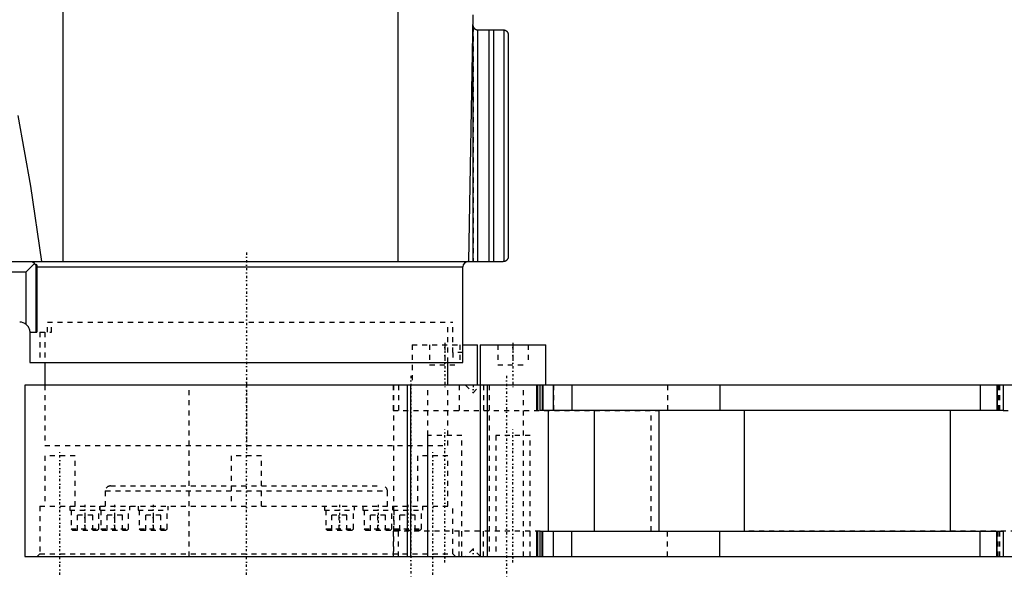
# Model space of a CAD drawing. Extents: x -392 to 140, y -99 to 428.
# Tile 2 of 5: x -265 to -70, y -26 to 85. Entities that reach past the tile are written whole.
import ezdxf

# ---------------------------------------------------------------- set-up
doc = ezdxf.new("R2010")
doc.units = 0
doc.linetypes.add('CENTER', pattern=[1.5, 0.45, -0.5, 0.05, -0.5])
doc.linetypes.add('DASHED', pattern=[2, 1, -1])
for name, color, linetype in [('AM_0', 7, 'CONTINUOUS'), ('AM_3', 7, 'DASHED'), ('AM_7', 7, 'CENTER')]:
    doc.layers.add(name, color=color, linetype=linetype)

msp = doc.modelspace()

# ---------------------------------------------------------------- linework, layer by layer
at = {"layer": 'AM_0', "color": 7, "linetype": 'CONTINUOUS'}
for p, q in [((-256.35, 36.5), (-256.35, 114.58)), ((-189.87, 36.5), (-189.87, 91.5)), ((-175.86, 36.5), (-175, 85.5)), ((-174.98, 36.5), (-174.98, 83.17)), ((-174.11, 82.5), (-174.11, 36.5)), ((-174.03, 82.5), (-169, 82.5)), ((-171.86, 82.5), (-171.86, 36.5)), ((-170.95, 82.5), (-170.95, 36.5)), ((-168.86, 82.49), (-168.86, 36.51)), ((-168, 81.5), (-168, 37.5)), ((-391.64, 36.5), (-169, 36.5)), ((-262.08, 36.12), (-263.7, 34.5)), ((-261.7, 22.5), (-261.7, 35.99)), ((-261.57, 35.5), (-177, 35.5)), ((-261.57, 35.5), (-261.57, 22.5)), ((-177, 18.5), (-177, 35.5)), ((-267, 34.5), (-263.7, 34.5)), ((-263.7, 24.02), (-263.7, 34.5)), ((-263, 22.5), (-263, 16.5)), ((-263, 22.5), (-261.57, 22.5)), ((-177, 20), (-174.11, 20)), ((-174.11, 12), (-174.11, 20)), ((-173.57, 20), (-173.57, 12)), ((-173.57, 20), (-160.57, 20)), ((-160.57, 12), (-160.57, 20)), ((-177.03, 18.5), (-177, 18.5)), ((-177.03, 16.5), (-177.03, 18.5)), ((-263, 16.5), (-177.03, 16.5)), ((-260, 16.5), (-260, 12)), ((-180, 12), (-180, 16.5)), ((-264, 12), (-264, -22)), ((48.48, 12), (-264, 12)), ((-187.99, -22), (-187.99, 12)), ((-187.37, -22), (-187.37, 12)), ((-173.54, -22), (-173.54, 12)), ((-172.1, -22), (-172.1, 12)), ((-162.35, 7), (-162.35, 12)), ((-162.17, 12), (-162.17, 7)), ((-161.67, 7), (-161.67, 12)), ((-161.29, 12), (-161.29, 7)), ((-161.11, 12), (-161.11, 7)), ((-159, 7), (-159, 12)), ((-155.39, 12), (-155.39, 7)), ((-125.97, 12), (-125.97, 7)), ((-74.29, 12), (-74.29, 7)), ((-71, 12), (-71, 7)), ((-70.97, 12), (-70.97, 7)), ((-70.95, 12), (-70.95, 7)), ((-69.77, 12), (-69.77, 7)), ((-162.17, 7), (-162.35, 7)), ((-69.77, 7), (-161.67, 7)), ((-160.01, -17), (-160.01, 7)), ((-150.86, -17), (-150.86, 7)), ((-138.01, -17), (-138.01, 7)), ((-121.08, -17), (-121.08, 7)), ((-80.22, -17), (-80.22, 7)), ((-162.35, -22), (-162.35, -17)), ((-162.35, -17), (-162.17, -17)), ((-162.17, -17), (-162.17, -22)), ((-161.67, -17), (-69.77, -17)), ((-161.67, -22), (-161.67, -17)), ((-161.29, -22), (-161.29, -17)), ((-161.11, -22), (-161.11, -17)), ((-159, -22), (-159, -17)), ((-155.39, -22), (-155.39, -17)), ((-125.97, -22), (-125.97, -17)), ((-74.29, -22), (-74.29, -17)), ((-71, -17), (-71, -22)), ((-70.97, -22), (-70.97, -17)), ((-70.95, -22), (-70.95, -17)), ((-69.77, -17), (-69.77, -22)), ((-264, -22), (48.48, -22))]:
    msp.add_line(p, q, dxfattribs=at)
for points in [[(-174.98, 83.17, 0), (-174.98, 83.17, 0), (-174.98, 83.17, 0), (-174.98, 83.17, 0), (-174.98, 83.16, 0), (-174.98, 83.16, 0), (-174.97, 83.16, 0), (-174.97, 83.16, 0), (-174.97, 83.15, 0), (-174.97, 83.15, 0), (-174.97, 83.14, 0), (-174.97, 83.14, 0), (-174.97, 83.14, 0), (-174.96, 83.13, 0), (-174.96, 83.13, 0), (-174.96, 83.12, 0), (-174.96, 83.11, 0), (-174.95, 83.11, 0), (-174.95, 83.1, 0), (-174.95, 83.1, 0), (-174.95, 83.09, 0), (-174.95, 83.09, 0), (-174.94, 83.08, 0), (-174.94, 83.08, 0), (-174.94, 83.07, 0), (-174.94, 83.07, 0), (-174.93, 83.06, 0), (-174.93, 83.06, 0), (-174.93, 83.05, 0), (-174.92, 83.04, 0), (-174.91, 83.02, 0), (-174.88, 82.97, 0), (-174.85, 82.92, 0), (-174.81, 82.87, 0), (-174.77, 82.82, 0), (-174.74, 82.79, 0), (-174.72, 82.77, 0), (-174.69, 82.74, 0), (-174.68, 82.74, 0), (-174.67, 82.73, 0), (-174.67, 82.72, 0), (-174.66, 82.72, 0), (-174.65, 82.71, 0), (-174.64, 82.71, 0), (-174.63, 82.7, 0), (-174.62, 82.69, 0), (-174.61, 82.68, 0), (-174.61, 82.68, 0), (-174.6, 82.68, 0), (-174.59, 82.67, 0), (-174.58, 82.66, 0), (-174.57, 82.66, 0), (-174.56, 82.65, 0), (-174.55, 82.64, 0), (-174.54, 82.64, 0), (-174.54, 82.64, 0), (-174.53, 82.63, 0), (-174.52, 82.62, 0), (-174.5, 82.62, 0), (-174.49, 82.61, 0), (-174.48, 82.6, 0), (-174.47, 82.6, 0), (-174.47, 82.6, 0), (-174.46, 82.59, 0), (-174.44, 82.59, 0), (-174.43, 82.58, 0), (-174.42, 82.58, 0), (-174.41, 82.57, 0), (-174.4, 82.57, 0), (-174.39, 82.57, 0), (-174.38, 82.56, 0), (-174.37, 82.56, 0), (-174.36, 82.55, 0), (-174.35, 82.55, 0), (-174.34, 82.55, 0), (-174.33, 82.54, 0), (-174.32, 82.54, 0), (-174.31, 82.54, 0), (-174.3, 82.54, 0), (-174.29, 82.53, 0), (-174.27, 82.53, 0), (-174.26, 82.53, 0), (-174.25, 82.52, 0), (-174.24, 82.52, 0), (-174.23, 82.52, 0), (-174.22, 82.52, 0), (-174.2, 82.51, 0), (-174.19, 82.51, 0), (-174.18, 82.51, 0), (-174.16, 82.51, 0), (-174.16, 82.51, 0), (-174.15, 82.51, 0), (-174.13, 82.5, 0), (-174.12, 82.5, 0), (-174.11, 82.5, 0)], [(-174.11, 82.5, 0), (-174.1, 82.5, 0), (-174.07, 82.5, 0), (-174.05, 82.5, 0), (-174.03, 82.5, 0)], [(-169, 82.5, 0), (-168.98, 82.5, 0), (-168.93, 82.5, 0), (-168.88, 82.49, 0), (-168.86, 82.49, 0)], [(-168.86, 82.49, 0), (-168.85, 82.49, 0), (-168.84, 82.49, 0), (-168.82, 82.48, 0), (-168.82, 82.48, 0), (-168.81, 82.48, 0), (-168.79, 82.48, 0), (-168.78, 82.47, 0), (-168.76, 82.47, 0), (-168.75, 82.47, 0), (-168.73, 82.46, 0), (-168.72, 82.46, 0), (-168.72, 82.46, 0), (-168.7, 82.45, 0), (-168.69, 82.45, 0), (-168.67, 82.45, 0), (-168.66, 82.44, 0), (-168.64, 82.43, 0), (-168.64, 82.43, 0), (-168.63, 82.43, 0), (-168.62, 82.42, 0), (-168.6, 82.42, 0), (-168.6, 82.41, 0), (-168.59, 82.41, 0), (-168.57, 82.41, 0), (-168.56, 82.4, 0), (-168.55, 82.4, 0), (-168.55, 82.39, 0), (-168.54, 82.39, 0), (-168.52, 82.38, 0), (-168.51, 82.37, 0), (-168.5, 82.36, 0), (-168.49, 82.36, 0), (-168.48, 82.35, 0), (-168.47, 82.35, 0), (-168.46, 82.34, 0), (-168.45, 82.34, 0), (-168.44, 82.33, 0), (-168.43, 82.32, 0), (-168.42, 82.31, 0), (-168.41, 82.31, 0), (-168.41, 82.3, 0), (-168.39, 82.3, 0), (-168.38, 82.29, 0), (-168.37, 82.28, 0), (-168.36, 82.27, 0), (-168.35, 82.26, 0), (-168.35, 82.26, 0), (-168.34, 82.25, 0), (-168.33, 82.25, 0), (-168.32, 82.24, 0), (-168.31, 82.23, 0), (-168.3, 82.22, 0), (-168.3, 82.21, 0), (-168.29, 82.21, 0), (-168.29, 82.2, 0), (-168.28, 82.19, 0), (-168.27, 82.18, 0), (-168.24, 82.15, 0), (-168.21, 82.12, 0), (-168.19, 82.09, 0), (-168.15, 82.03, 0), (-168.11, 81.96, 0), (-168.08, 81.9, 0), (-168.06, 81.83, 0), (-168.04, 81.8, 0), (-168.04, 81.78, 0), (-168.04, 81.77, 0), (-168.04, 81.77, 0), (-168.03, 81.76, 0), (-168.03, 81.75, 0), (-168.03, 81.74, 0), (-168.03, 81.73, 0), (-168.03, 81.73, 0), (-168.02, 81.71, 0), (-168.02, 81.7, 0), (-168.02, 81.7, 0), (-168.02, 81.69, 0), (-168.02, 81.68, 0), (-168.01, 81.67, 0), (-168.01, 81.65, 0), (-168.01, 81.64, 0), (-168.01, 81.63, 0), (-168.01, 81.62, 0), (-168.01, 81.62, 0), (-168.01, 81.6, 0), (-168, 81.59, 0), (-168, 81.58, 0), (-168, 81.56, 0), (-168, 81.55, 0), (-168, 81.54, 0), (-168, 81.54, 0), (-168, 81.52, 0), (-168, 81.51, 0), (-168, 81.5, 0)], [(-168.86, 82.49, 0), (-168.85, 82.49, 0), (-168.84, 82.49, 0), (-168.82, 82.48, 0), (-168.82, 82.48, 0), (-168.81, 82.48, 0), (-168.79, 82.48, 0), (-168.78, 82.47, 0), (-168.76, 82.47, 0), (-168.75, 82.47, 0), (-168.73, 82.46, 0), (-168.72, 82.46, 0), (-168.72, 82.46, 0), (-168.7, 82.45, 0), (-168.69, 82.45, 0), (-168.67, 82.45, 0), (-168.66, 82.44, 0), (-168.64, 82.43, 0), (-168.64, 82.43, 0), (-168.63, 82.43, 0), (-168.62, 82.42, 0), (-168.6, 82.42, 0), (-168.6, 82.41, 0), (-168.59, 82.41, 0), (-168.57, 82.41, 0), (-168.56, 82.4, 0), (-168.55, 82.4, 0), (-168.55, 82.39, 0), (-168.54, 82.39, 0), (-168.52, 82.38, 0), (-168.51, 82.37, 0), (-168.5, 82.36, 0), (-168.49, 82.36, 0), (-168.48, 82.35, 0), (-168.47, 82.35, 0), (-168.46, 82.34, 0), (-168.45, 82.34, 0), (-168.44, 82.33, 0), (-168.43, 82.32, 0), (-168.42, 82.31, 0), (-168.41, 82.31, 0), (-168.41, 82.3, 0), (-168.39, 82.3, 0), (-168.38, 82.29, 0), (-168.37, 82.28, 0), (-168.36, 82.27, 0), (-168.35, 82.26, 0), (-168.35, 82.26, 0), (-168.34, 82.25, 0), (-168.33, 82.25, 0), (-168.32, 82.24, 0), (-168.31, 82.23, 0), (-168.3, 82.22, 0), (-168.3, 82.21, 0), (-168.29, 82.21, 0), (-168.29, 82.2, 0), (-168.28, 82.19, 0), (-168.27, 82.18, 0), (-168.24, 82.15, 0), (-168.21, 82.12, 0), (-168.19, 82.09, 0), (-168.15, 82.03, 0), (-168.11, 81.96, 0), (-168.08, 81.9, 0), (-168.06, 81.83, 0), (-168.04, 81.8, 0), (-168.04, 81.78, 0), (-168.04, 81.77, 0), (-168.04, 81.77, 0), (-168.03, 81.76, 0), (-168.03, 81.75, 0), (-168.03, 81.74, 0), (-168.03, 81.73, 0), (-168.03, 81.73, 0), (-168.02, 81.71, 0), (-168.02, 81.7, 0), (-168.02, 81.7, 0), (-168.02, 81.69, 0), (-168.02, 81.68, 0), (-168.01, 81.67, 0), (-168.01, 81.65, 0), (-168.01, 81.64, 0), (-168.01, 81.63, 0), (-168.01, 81.62, 0), (-168.01, 81.62, 0), (-168.01, 81.6, 0), (-168, 81.59, 0), (-168, 81.58, 0), (-168, 81.56, 0), (-168, 81.55, 0), (-168, 81.54, 0), (-168, 81.54, 0), (-168, 81.52, 0), (-168, 81.51, 0), (-168, 81.5, 0)], [(-265.38, 65.48, 0), (-262.85, 51.46, 0), (-260.69, 36.5, 0)], [(-168, 37.5, 0), (-168, 37.49, 0), (-168, 37.48, 0), (-168, 37.46, 0), (-168, 37.46, 0), (-168, 37.45, 0), (-168, 37.44, 0), (-168, 37.42, 0), (-168, 37.41, 0), (-168.01, 37.4, 0), (-168.01, 37.38, 0), (-168.01, 37.38, 0), (-168.01, 37.37, 0), (-168.01, 37.36, 0), (-168.01, 37.35, 0), (-168.01, 37.33, 0), (-168.02, 37.32, 0), (-168.02, 37.31, 0), (-168.02, 37.3, 0), (-168.02, 37.3, 0), (-168.02, 37.29, 0), (-168.03, 37.27, 0), (-168.03, 37.27, 0), (-168.03, 37.26, 0), (-168.03, 37.25, 0), (-168.03, 37.24, 0), (-168.04, 37.23, 0), (-168.04, 37.23, 0), (-168.04, 37.22, 0), (-168.04, 37.2, 0), (-168.06, 37.17, 0), (-168.08, 37.1, 0), (-168.11, 37.04, 0), (-168.15, 36.97, 0), (-168.19, 36.91, 0), (-168.21, 36.88, 0), (-168.24, 36.85, 0), (-168.27, 36.82, 0), (-168.28, 36.81, 0), (-168.29, 36.8, 0), (-168.29, 36.79, 0), (-168.3, 36.79, 0), (-168.3, 36.78, 0), (-168.31, 36.77, 0), (-168.32, 36.76, 0), (-168.33, 36.75, 0), (-168.34, 36.75, 0), (-168.35, 36.74, 0), (-168.35, 36.74, 0), (-168.36, 36.73, 0), (-168.37, 36.72, 0), (-168.38, 36.71, 0), (-168.39, 36.7, 0), (-168.41, 36.7, 0), (-168.41, 36.69, 0), (-168.42, 36.69, 0), (-168.43, 36.68, 0), (-168.44, 36.67, 0), (-168.45, 36.66, 0), (-168.46, 36.66, 0), (-168.47, 36.65, 0), (-168.48, 36.65, 0), (-168.49, 36.64, 0), (-168.5, 36.64, 0), (-168.51, 36.63, 0), (-168.52, 36.62, 0), (-168.54, 36.61, 0), (-168.55, 36.61, 0), (-168.55, 36.6, 0), (-168.56, 36.6, 0), (-168.57, 36.59, 0), (-168.59, 36.59, 0), (-168.6, 36.59, 0), (-168.6, 36.58, 0), (-168.62, 36.58, 0), (-168.63, 36.57, 0), (-168.64, 36.57, 0), (-168.64, 36.57, 0), (-168.66, 36.56, 0), (-168.67, 36.55, 0), (-168.69, 36.55, 0), (-168.7, 36.55, 0), (-168.72, 36.54, 0), (-168.72, 36.54, 0), (-168.73, 36.54, 0), (-168.75, 36.53, 0), (-168.76, 36.53, 0), (-168.78, 36.53, 0), (-168.79, 36.52, 0), (-168.81, 36.52, 0), (-168.82, 36.52, 0), (-168.82, 36.52, 0), (-168.84, 36.51, 0), (-168.85, 36.51, 0), (-168.86, 36.51, 0)], [(-262.6, 36.5, 0), (-262.59, 36.5, 0), (-262.55, 36.5, 0), (-262.52, 36.49, 0), (-262.51, 36.49, 0), (-262.49, 36.49, 0), (-262.46, 36.48, 0), (-262.43, 36.46, 0), (-262.39, 36.45, 0), (-262.36, 36.43, 0), (-262.33, 36.42, 0), (-262.32, 36.4, 0), (-262.3, 36.39, 0), (-262.27, 36.37, 0), (-262.24, 36.34, 0), (-262.22, 36.32, 0), (-262.19, 36.29, 0), (-262.16, 36.25, 0), (-262.15, 36.24, 0), (-262.14, 36.22, 0), (-262.11, 36.18, 0), (-262.09, 36.14, 0), (-262.08, 36.12, 0)], [(-262.08, 36.12, 0), (-262.06, 36.1, 0), (-262.02, 36.06, 0), (-261.98, 36.02, 0), (-261.96, 36.01, 0), (-261.94, 35.99, 0), (-261.9, 35.95, 0), (-261.87, 35.92, 0), (-261.85, 35.91, 0), (-261.85, 35.9, 0), (-261.84, 35.9, 0), (-261.84, 35.9, 0), (-261.84, 35.89, 0), (-261.83, 35.89, 0), (-261.83, 35.89, 0), (-261.83, 35.88, 0), (-261.82, 35.88, 0), (-261.82, 35.87, 0), (-261.81, 35.87, 0), (-261.81, 35.87, 0), (-261.81, 35.87, 0), (-261.8, 35.87, 0), (-261.8, 35.86, 0), (-261.8, 35.86, 0), (-261.79, 35.86, 0), (-261.79, 35.86, 0), (-261.79, 35.86, 0), (-261.78, 35.86, 0), (-261.78, 35.85, 0), (-261.78, 35.85, 0), (-261.78, 35.85, 0), (-261.77, 35.85, 0), (-261.77, 35.85, 0), (-261.77, 35.85, 0), (-261.77, 35.85, 0), (-261.76, 35.85, 0), (-261.76, 35.85, 0), (-261.76, 35.85, 0), (-261.76, 35.85, 0), (-261.75, 35.85, 0), (-261.75, 35.85, 0), (-261.75, 35.85, 0), (-261.75, 35.85, 0), (-261.75, 35.85, 0), (-261.74, 35.85, 0), (-261.74, 35.86, 0), (-261.74, 35.86, 0), (-261.74, 35.86, 0), (-261.74, 35.86, 0), (-261.73, 35.86, 0), (-261.73, 35.86, 0), (-261.73, 35.87, 0), (-261.73, 35.87, 0), (-261.73, 35.87, 0), (-261.72, 35.87, 0), (-261.72, 35.87, 0), (-261.72, 35.88, 0), (-261.72, 35.88, 0), (-261.72, 35.89, 0), (-261.71, 35.91, 0), (-261.71, 35.92, 0), (-261.7, 35.93, 0), (-261.7, 35.96, 0), (-261.7, 35.98, 0), (-261.7, 35.99, 0)], [(-261.7, 35.99, 0), (-261.69, 35.97, 0), (-261.68, 35.95, 0), (-261.67, 35.92, 0), (-261.66, 35.91, 0), (-261.66, 35.9, 0), (-261.64, 35.87, 0), (-261.63, 35.85, 0), (-261.62, 35.82, 0), (-261.62, 35.8, 0), (-261.61, 35.77, 0), (-261.6, 35.75, 0), (-261.6, 35.74, 0), (-261.59, 35.71, 0), (-261.59, 35.68, 0), (-261.58, 35.65, 0), (-261.58, 35.63, 0), (-261.57, 35.6, 0), (-261.57, 35.58, 0), (-261.57, 35.57, 0), (-261.57, 35.54, 0), (-261.57, 35.51, 0), (-261.57, 35.5, 0)], [(-168.86, 36.51, 0), (-168.88, 36.51, 0), (-168.93, 36.5, 0), (-168.98, 36.5, 0), (-169, 36.5, 0)], [(-263.7, 24.02, 0), (-263.66, 23.99, 0), (-263.59, 23.92, 0), (-263.53, 23.85, 0), (-263.5, 23.82, 0), (-263.47, 23.78, 0), (-263.41, 23.71, 0), (-263.35, 23.63, 0), (-263.3, 23.55, 0), (-263.25, 23.46, 0), (-263.2, 23.38, 0), (-263.18, 23.34, 0), (-263.16, 23.29, 0), (-263.13, 23.2, 0), (-263.1, 23.11, 0), (-263.07, 23.02, 0), (-263.05, 22.92, 0), (-263.03, 22.83, 0), (-263.02, 22.78, 0), (-263.01, 22.74, 0), (-263.01, 22.64, 0), (-263, 22.55, 0), (-263, 22.5, 0)]]:
    msp.add_polyline3d(points, dxfattribs=at)
for centre, radius, start, end in [((-174.03, 83.5), 1, 179, 199.1959), ((-176, 35.5), 1, 90, 180), ((-265, 22.5), 2, 49.4584, 90)]:
    msp.add_arc(centre, radius, start, end, dxfattribs=at)
at = {"layer": 'AM_3', "color": 6, "linetype": 'DASHED'}
for p, q in [((-174.99, 83.2), (-174.99, 36.5)), ((-174.98, 83.17), (-174.98, 36.5)), ((-174.11, 82.5), (-174.11, 36.5)), ((-259.5, 24.5), (-179, 24.5)), ((-259.5, 22.5), (-259.5, 24.5)), ((-258.7, 22.5), (-258.7, 24.5)), ((-180, 16.5), (-180, 24.5)), ((-179, 18.5), (-179, 24.5)), ((-261, 22.5), (-261, 16.5)), ((-261, 22.5), (-258.7, 22.5)), ((-260, 22.5), (-260, 16.5)), ((-187.11, 20), (-187.11, 12)), ((-187.11, 20), (-177, 20)), ((-183.61, 20), (-183.61, 16)), ((-180.61, 20), (-180.61, 16)), ((-177.61, 20), (-177.61, 16)), ((-170.07, 20), (-170.07, 16)), ((-167.07, 20), (-167.07, 16)), ((-164.07, 20), (-164.07, 16)), ((-177.03, 18.5), (-179.03, 18.5)), ((-179.03, 18.5), (-179.03, 16.5)), ((-183.61, 16), (-177.61, 16)), ((-170.07, 16), (-164.07, 16)), ((-260, 12), (-260, 0)), ((-231.32, -22), (-231.32, 12)), ((-190.84, 12), (-190.84, 7)), ((-190.77, 12), (-190.77, -22)), ((-189.76, 12), (-189.76, 7)), ((-183.97, -22), (-183.97, 12)), ((-180, 0), (-180, 12)), ((-177.75, 12), (-177.75, 7)), ((-176.5, 12), (-175, 10.5)), ((-175, 10.5), (-173.5, 12)), ((-172.9, 12), (-172.9, 7)), ((-171.76, 12), (-171.76, -22)), ((-164.96, -22), (-164.96, 12)), ((-159.03, 12), (-159.03, 7)), ((-136.37, 12), (-136.37, 7)), ((-71, 12), (-70.95, 12)), ((-70.71, 12), (-70.71, 7)), ((-70.4, 7), (-70.4, 12)), ((-190.84, 7), (-138.01, 7)), ((-139.61, -17), (-139.61, 7)), ((-69.77, 7), (-37.21, 7)), ((-184.01, 2), (-184.01, -22)), ((-177.21, 2), (-184.01, 2)), ((-177.21, -22), (-177.21, 2)), ((-170.47, 2), (-170.47, -22)), ((-163.67, 2), (-170.47, 2)), ((-163.67, -22), (-163.67, 2)), ((-260, 0), (-180, 0)), ((-260, 0), (-180, 0)), ((-260, -2), (-260, -12)), ((-254, -2), (-260, -2)), ((-254, -12), (-254, -2)), ((-223, -2), (-223, -12)), ((-217, -2), (-223, -2)), ((-217, -12), (-217, -2)), ((-186, -2), (-186, -12)), ((-180, -2), (-186, -2)), ((-180, -12), (-180, -2)), ((-248, -9), (-248, -12)), ((-248, -9), (-192, -9)), ((-247, -8), (-193, -8)), ((-192, -12), (-192, -9)), ((-261, -12), (-261, -21.5)), ((-261, -12), (-179, -12)), ((-255.04, -12), (-255.04, -12.8)), ((-255.04, -12.8), (-243.16, -12.8)), ((-254.79, -12.8), (-254.79, -16.5)), ((-249.29, -16.5), (-249.29, -12.8)), ((-249.16, -12), (-249.16, -12.8)), ((-249.04, -12.8), (-249.04, -12)), ((-248.91, -12.8), (-248.91, -16.5)), ((-243.41, -16.5), (-243.41, -12.8)), ((-243.16, -12.8), (-243.16, -12)), ((-241.5, -12), (-241.5, -12.8)), ((-241.5, -12.8), (-235.5, -12.8)), ((-241.25, -12.8), (-241.25, -16.5)), ((-235.75, -16.5), (-235.75, -12.8)), ((-235.5, -12.8), (-235.5, -12)), ((-204.5, -12), (-204.5, -12.8)), ((-204.5, -12.8), (-198.5, -12.8)), ((-204.25, -12.8), (-204.25, -16.5)), ((-198.75, -16.5), (-198.75, -12.8)), ((-198.5, -12.8), (-198.5, -12)), ((-196.84, -12), (-196.84, -12.8)), ((-196.84, -12.8), (-184.96, -12.8)), ((-196.59, -12.8), (-196.59, -16.5)), ((-191.09, -16.5), (-191.09, -12.8)), ((-190.96, -12), (-190.96, -12.8)), ((-190.84, -12.8), (-190.84, -12)), ((-190.71, -12.8), (-190.71, -16.5)), ((-185.21, -16.5), (-185.21, -12.8)), ((-184.96, -12.8), (-184.96, -12)), ((-179, -21.5), (-179, -12)), ((-253.5, -16.8), (-253.5, -13.8)), ((-250.5, -13.8), (-253.5, -13.8)), ((-252, -16.8), (-252, -13.8)), ((-250.5, -16.8), (-250.5, -13.8)), ((-247.62, -16.8), (-247.62, -13.8)), ((-244.62, -13.8), (-247.62, -13.8)), ((-246.12, -16.8), (-246.12, -13.8)), ((-244.62, -16.8), (-244.62, -13.8)), ((-239.96, -16.8), (-239.96, -13.8)), ((-236.96, -13.8), (-239.96, -13.8)), ((-238.46, -16.8), (-238.46, -13.8)), ((-236.96, -16.8), (-236.96, -13.8)), ((-203.04, -16.8), (-203.04, -13.8)), ((-200.04, -13.8), (-203.04, -13.8)), ((-201.54, -16.8), (-201.54, -13.8)), ((-200.04, -16.8), (-200.04, -13.8)), ((-195.38, -16.8), (-195.38, -13.8)), ((-192.38, -13.8), (-195.38, -13.8)), ((-193.88, -16.8), (-193.88, -13.8)), ((-192.38, -16.8), (-192.38, -13.8)), ((-189.5, -16.8), (-189.5, -13.8)), ((-186.5, -13.8), (-189.5, -13.8)), ((-188, -16.8), (-188, -13.8)), ((-186.5, -16.8), (-186.5, -13.8)), ((-254.79, -16.5), (-254.49, -16.8)), ((-254.79, -16.5), (-249.29, -16.5)), ((-254.49, -16.8), (-249.59, -16.8)), ((-249.59, -16.8), (-249.29, -16.5)), ((-248.91, -16.5), (-248.61, -16.8)), ((-248.91, -16.5), (-243.41, -16.5)), ((-248.61, -16.8), (-243.71, -16.8)), ((-243.71, -16.8), (-243.41, -16.5)), ((-241.25, -16.5), (-240.95, -16.8)), ((-241.25, -16.5), (-235.75, -16.5)), ((-240.95, -16.8), (-236.05, -16.8)), ((-236.05, -16.8), (-235.75, -16.5)), ((-204.25, -16.5), (-203.95, -16.8)), ((-204.25, -16.5), (-198.75, -16.5)), ((-203.95, -16.8), (-199.05, -16.8)), ((-199.05, -16.8), (-198.75, -16.5)), ((-196.59, -16.5), (-196.29, -16.8)), ((-196.59, -16.5), (-191.09, -16.5)), ((-196.29, -16.8), (-191.39, -16.8)), ((-191.39, -16.8), (-191.09, -16.5)), ((-161.67, -17), (-190.84, -17)), ((-190.84, -17), (-190.84, -22)), ((-190.71, -16.5), (-190.41, -16.8)), ((-190.71, -16.5), (-185.21, -16.5)), ((-190.41, -16.8), (-185.51, -16.8)), ((-189.76, -22), (-189.76, -17)), ((-185.51, -16.8), (-185.21, -16.5)), ((-177.75, -22), (-177.75, -17)), ((-172.9, -22), (-172.9, -17)), ((-159.03, -22), (-159.03, -17)), ((-136.37, -22), (-136.37, -17)), ((-37.21, -17), (-121.08, -17)), ((-70.71, -22), (-70.71, -17)), ((-70.4, -22), (-70.4, -17)), ((-261, -21.5), (-261.5, -22)), ((-261, -21.5), (-179, -21.5)), ((-178.5, -22), (-179, -21.5)), ((-175, -20.5), (-176.5, -22)), ((-173.5, -22), (-175, -20.5))]:
    msp.add_line(p, q, dxfattribs=at)
for points in [[(-174.99, 83.2, 0), (-174.99, 83.2, 0), (-174.99, 83.2, 0), (-174.99, 83.2, 0), (-174.99, 83.2, 0), (-174.99, 83.2, 0), (-174.99, 83.2, 0), (-174.99, 83.19, 0), (-174.99, 83.19, 0), (-174.98, 83.19, 0), (-174.98, 83.18, 0), (-174.98, 83.18, 0), (-174.98, 83.18, 0), (-174.98, 83.17, 0), (-174.98, 83.17, 0), (-174.98, 83.16, 0), (-174.97, 83.16, 0), (-174.97, 83.15, 0), (-174.97, 83.15, 0), (-174.97, 83.14, 0), (-174.97, 83.14, 0), (-174.96, 83.13, 0), (-174.96, 83.13, 0), (-174.96, 83.12, 0), (-174.96, 83.11, 0), (-174.95, 83.11, 0), (-174.95, 83.1, 0), (-174.95, 83.1, 0), (-174.95, 83.09, 0), (-174.94, 83.08, 0), (-174.93, 83.06, 0), (-174.9, 83, 0), (-174.87, 82.95, 0), (-174.83, 82.9, 0), (-174.79, 82.84, 0), (-174.77, 82.82, 0), (-174.74, 82.79, 0), (-174.71, 82.76, 0), (-174.7, 82.75, 0), (-174.69, 82.75, 0), (-174.69, 82.74, 0), (-174.68, 82.74, 0), (-174.67, 82.73, 0), (-174.66, 82.72, 0), (-174.65, 82.72, 0), (-174.64, 82.71, 0), (-174.63, 82.7, 0), (-174.63, 82.7, 0), (-174.62, 82.69, 0), (-174.61, 82.68, 0), (-174.6, 82.68, 0), (-174.59, 82.67, 0), (-174.58, 82.66, 0), (-174.57, 82.65, 0), (-174.56, 82.65, 0), (-174.56, 82.65, 0), (-174.55, 82.64, 0), (-174.53, 82.63, 0), (-174.52, 82.63, 0), (-174.51, 82.62, 0), (-174.5, 82.61, 0), (-174.49, 82.61, 0), (-174.49, 82.61, 0), (-174.47, 82.6, 0), (-174.46, 82.59, 0), (-174.45, 82.59, 0), (-174.43, 82.58, 0), (-174.42, 82.58, 0), (-174.41, 82.57, 0), (-174.41, 82.57, 0), (-174.39, 82.57, 0), (-174.38, 82.56, 0), (-174.37, 82.56, 0), (-174.37, 82.56, 0), (-174.35, 82.55, 0), (-174.34, 82.55, 0), (-174.33, 82.55, 0), (-174.33, 82.54, 0), (-174.31, 82.54, 0), (-174.3, 82.54, 0), (-174.28, 82.53, 0), (-174.27, 82.53, 0), (-174.25, 82.52, 0), (-174.25, 82.52, 0), (-174.24, 82.52, 0), (-174.23, 82.52, 0), (-174.21, 82.52, 0), (-174.2, 82.51, 0), (-174.18, 82.51, 0), (-174.17, 82.51, 0), (-174.16, 82.51, 0), (-174.15, 82.51, 0), (-174.14, 82.51, 0), (-174.12, 82.5, 0), (-174.11, 82.5, 0)], [(-174.99, 83.2, 0), (-174.99, 83.2, 0), (-174.99, 83.2, 0), (-174.99, 83.2, 0), (-174.99, 83.2, 0), (-174.99, 83.2, 0), (-174.99, 83.2, 0), (-174.99, 83.19, 0), (-174.99, 83.19, 0), (-174.98, 83.19, 0), (-174.98, 83.18, 0), (-174.98, 83.18, 0), (-174.98, 83.18, 0), (-174.98, 83.17, 0), (-174.98, 83.17, 0), (-174.98, 83.16, 0), (-174.97, 83.16, 0), (-174.97, 83.15, 0), (-174.97, 83.15, 0), (-174.97, 83.14, 0), (-174.97, 83.14, 0), (-174.96, 83.13, 0), (-174.96, 83.13, 0), (-174.96, 83.12, 0), (-174.96, 83.11, 0), (-174.95, 83.11, 0), (-174.95, 83.1, 0), (-174.95, 83.1, 0), (-174.95, 83.09, 0), (-174.94, 83.08, 0), (-174.93, 83.06, 0), (-174.9, 83, 0), (-174.87, 82.95, 0), (-174.83, 82.9, 0), (-174.79, 82.84, 0), (-174.77, 82.82, 0), (-174.74, 82.79, 0), (-174.71, 82.76, 0), (-174.7, 82.75, 0), (-174.69, 82.75, 0), (-174.69, 82.74, 0), (-174.68, 82.74, 0), (-174.67, 82.73, 0), (-174.66, 82.72, 0), (-174.65, 82.72, 0), (-174.64, 82.71, 0), (-174.63, 82.7, 0), (-174.63, 82.7, 0), (-174.62, 82.69, 0), (-174.61, 82.68, 0), (-174.6, 82.68, 0), (-174.59, 82.67, 0), (-174.58, 82.66, 0), (-174.57, 82.65, 0), (-174.56, 82.65, 0), (-174.56, 82.65, 0), (-174.55, 82.64, 0), (-174.53, 82.63, 0), (-174.52, 82.63, 0), (-174.51, 82.62, 0), (-174.5, 82.61, 0), (-174.49, 82.61, 0), (-174.49, 82.61, 0), (-174.47, 82.6, 0), (-174.46, 82.59, 0), (-174.45, 82.59, 0), (-174.43, 82.58, 0), (-174.42, 82.58, 0), (-174.41, 82.57, 0), (-174.41, 82.57, 0), (-174.39, 82.57, 0), (-174.38, 82.56, 0), (-174.37, 82.56, 0), (-174.37, 82.56, 0), (-174.35, 82.55, 0), (-174.34, 82.55, 0), (-174.33, 82.55, 0), (-174.33, 82.54, 0), (-174.31, 82.54, 0), (-174.3, 82.54, 0), (-174.28, 82.53, 0), (-174.27, 82.53, 0), (-174.25, 82.52, 0), (-174.25, 82.52, 0), (-174.24, 82.52, 0), (-174.23, 82.52, 0), (-174.21, 82.52, 0), (-174.2, 82.51, 0), (-174.18, 82.51, 0), (-174.17, 82.51, 0), (-174.16, 82.51, 0), (-174.15, 82.51, 0), (-174.14, 82.51, 0), (-174.12, 82.5, 0), (-174.11, 82.5, 0)], [(-174.98, 83.17, 0), (-174.98, 83.17, 0), (-174.98, 83.17, 0), (-174.98, 83.17, 0), (-174.98, 83.17, 0), (-174.98, 83.17, 0), (-174.98, 83.17, 0), (-174.98, 83.16, 0), (-174.98, 83.16, 0), (-174.97, 83.16, 0), (-174.97, 83.15, 0), (-174.97, 83.15, 0), (-174.97, 83.15, 0), (-174.97, 83.15, 0), (-174.97, 83.14, 0), (-174.97, 83.13, 0), (-174.96, 83.13, 0), (-174.96, 83.12, 0), (-174.96, 83.12, 0), (-174.96, 83.12, 0), (-174.96, 83.11, 0), (-174.95, 83.1, 0), (-174.95, 83.1, 0), (-174.95, 83.1, 0), (-174.95, 83.09, 0), (-174.94, 83.08, 0), (-174.94, 83.08, 0), (-174.94, 83.08, 0), (-174.94, 83.07, 0), (-174.93, 83.06, 0), (-174.93, 83.05, 0), (-174.93, 83.05, 0), (-174.92, 83.04, 0), (-174.92, 83.03, 0), (-174.92, 83.03, 0), (-174.91, 83.02, 0), (-174.91, 83.01, 0), (-174.89, 82.98, 0), (-174.86, 82.93, 0), (-174.82, 82.88, 0), (-174.78, 82.83, 0), (-174.75, 82.81, 0), (-174.73, 82.78, 0), (-174.7, 82.75, 0), (-174.69, 82.75, 0), (-174.68, 82.74, 0), (-174.68, 82.73, 0), (-174.67, 82.73, 0), (-174.66, 82.72, 0), (-174.65, 82.71, 0), (-174.64, 82.71, 0), (-174.63, 82.7, 0), (-174.62, 82.69, 0), (-174.62, 82.69, 0), (-174.61, 82.68, 0), (-174.6, 82.68, 0), (-174.59, 82.67, 0), (-174.58, 82.66, 0), (-174.57, 82.66, 0), (-174.56, 82.65, 0), (-174.55, 82.65, 0), (-174.55, 82.64, 0), (-174.54, 82.64, 0), (-174.53, 82.63, 0), (-174.51, 82.62, 0), (-174.5, 82.62, 0), (-174.49, 82.61, 0), (-174.48, 82.61, 0), (-174.48, 82.6, 0), (-174.46, 82.6, 0), (-174.45, 82.59, 0), (-174.44, 82.59, 0), (-174.43, 82.58, 0), (-174.41, 82.57, 0), (-174.41, 82.57, 0), (-174.4, 82.57, 0), (-174.39, 82.56, 0), (-174.37, 82.56, 0), (-174.37, 82.56, 0), (-174.36, 82.55, 0), (-174.35, 82.55, 0), (-174.33, 82.55, 0), (-174.33, 82.54, 0), (-174.32, 82.54, 0), (-174.31, 82.54, 0), (-174.29, 82.53, 0), (-174.28, 82.53, 0), (-174.26, 82.53, 0), (-174.25, 82.52, 0), (-174.24, 82.52, 0), (-174.24, 82.52, 0), (-174.22, 82.52, 0), (-174.21, 82.51, 0), (-174.19, 82.51, 0), (-174.18, 82.51, 0), (-174.16, 82.51, 0), (-174.16, 82.51, 0), (-174.15, 82.51, 0), (-174.13, 82.5, 0), (-174.12, 82.5, 0), (-174.11, 82.5, 0)], [(-174.11, 82.5, 0), (-174.1, 82.5, 0), (-174.07, 82.5, 0), (-174.05, 82.5, 0), (-174.03, 82.5, 0)], [(-261.7, 35.99, 0), (-261.7, 35.97, 0), (-261.7, 35.94, 0), (-261.71, 35.91, 0), (-261.71, 35.9, 0), (-261.71, 35.89, 0), (-261.72, 35.88, 0), (-261.72, 35.88, 0), (-261.72, 35.87, 0), (-261.72, 35.87, 0), (-261.72, 35.87, 0), (-261.73, 35.87, 0), (-261.73, 35.87, 0), (-261.73, 35.86, 0), (-261.73, 35.86, 0), (-261.73, 35.86, 0), (-261.73, 35.86, 0), (-261.74, 35.86, 0), (-261.74, 35.86, 0), (-261.74, 35.86, 0), (-261.74, 35.85, 0), (-261.74, 35.85, 0), (-261.75, 35.85, 0), (-261.75, 35.85, 0), (-261.75, 35.85, 0), (-261.75, 35.85, 0), (-261.75, 35.85, 0), (-261.75, 35.85, 0), (-261.76, 35.85, 0), (-261.76, 35.85, 0), (-261.76, 35.85, 0), (-261.76, 35.85, 0), (-261.76, 35.85, 0), (-261.77, 35.85, 0), (-261.77, 35.85, 0), (-261.77, 35.85, 0), (-261.77, 35.85, 0), (-261.77, 35.85, 0), (-261.78, 35.85, 0), (-261.78, 35.85, 0), (-261.78, 35.85, 0), (-261.78, 35.85, 0), (-261.78, 35.86, 0), (-261.79, 35.86, 0), (-261.79, 35.86, 0), (-261.79, 35.86, 0), (-261.79, 35.86, 0), (-261.8, 35.86, 0), (-261.8, 35.86, 0), (-261.8, 35.87, 0), (-261.81, 35.87, 0), (-261.81, 35.87, 0), (-261.81, 35.87, 0), (-261.81, 35.87, 0), (-261.82, 35.88, 0), (-261.82, 35.88, 0), (-261.83, 35.88, 0), (-261.83, 35.88, 0), (-261.83, 35.89, 0), (-261.84, 35.89, 0), (-261.84, 35.89, 0), (-261.84, 35.9, 0), (-261.85, 35.9, 0), (-261.86, 35.91, 0), (-261.89, 35.94, 0), (-261.93, 35.98, 0), (-261.95, 36, 0), (-261.97, 36.01, 0), (-262.01, 36.05, 0), (-262.06, 36.1, 0), (-262.08, 36.12, 0)]]:
    msp.add_polyline3d(points, dxfattribs=at)
for centre, start, end in [((-247, -9), 90, 180), ((-193, -9), 0, 90)]:
    msp.add_arc(centre, 1, start, end, dxfattribs=at)
at = {"layer": 'AM_7', "color": 4, "linetype": 'CENTER'}
for p, q in [((-220, 38.33), (-220, -1.82)), ((-180.61, 20.4), (-180.61, 11.6)), ((-167.07, 20.4), (-167.07, 11.6)), ((-187.37, 13.82), (-187.37, -26.32)), ((-168.36, 13.82), (-168.36, -26.32)), ((-220, 12.6), (-220, -0.6)), ((-175, 12.07), (-175, 10.43)), ((-180.61, -23.2), (-180.61, 3.2)), ((-167.07, -23.2), (-167.07, 3.2)), ((-257, -25.62), (-257, -0.88)), ((-220, -25.62), (-220, -0.88)), ((-183, -25.62), (-183, -0.88)), ((-252.04, -11.76), (-252.04, -17.04)), ((-246.16, -11.76), (-246.16, -17.04)), ((-238.5, -11.76), (-238.5, -17.04)), ((-201.5, -11.76), (-201.5, -17.04)), ((-193.84, -11.76), (-193.84, -17.04)), ((-187.96, -11.76), (-187.96, -17.04)), ((-175, -20.43), (-175, -22.07))]:
    msp.add_line(p, q, dxfattribs=at)

doc.saveas('drawing.dxf')
